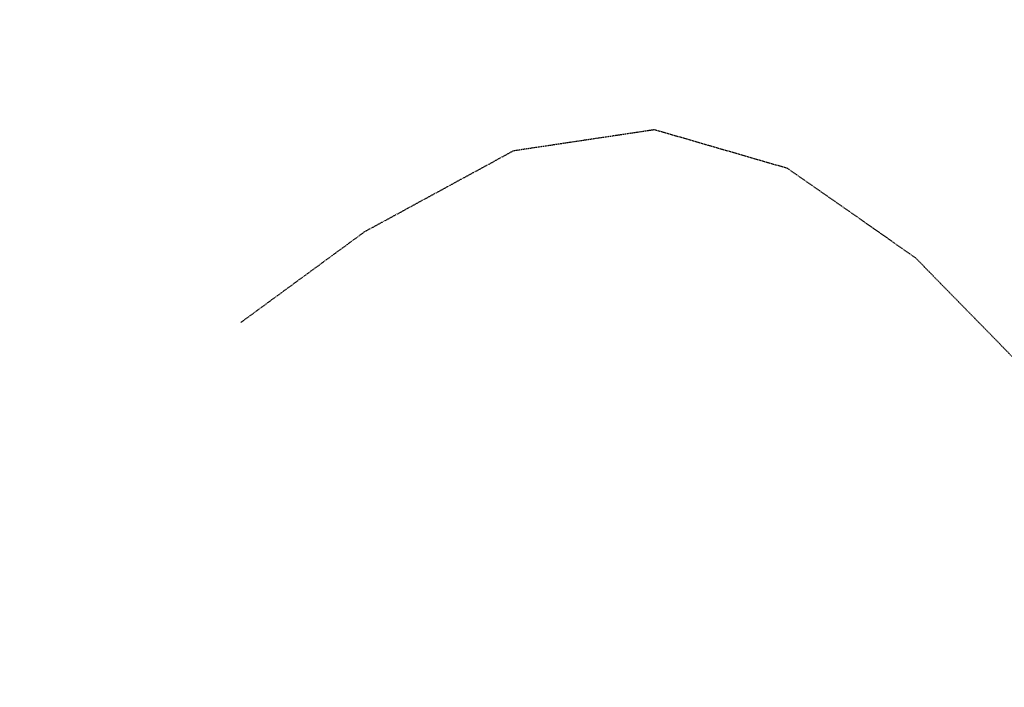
# Model space of a CAD drawing. Header units: feet. Extents: x -2779 to 2255280, y -1593 to 614924.
# Tile 18 of 125: x 2242944 to 2243168, y 595920 to 596072. Entities that reach past the tile are written whole.
import ezdxf
from ezdxf import colors
from ezdxf.entities.mleader import LeaderData, LeaderLine
from ezdxf.math import Vec2, Vec3

# ---------------------------------------------------------------- set-up
doc = ezdxf.new("R2010")
doc.units = ezdxf.units.FT
doc.header["$MEASUREMENT"] = 0
doc.linetypes.add('OhDOT_USTN3', pattern=[0.22, 0.165, -0.055])
doc.layers.add('DT_X_Contour_Minor', color=136, linetype='OhDOT_USTN3')
doc.layers.add('SH_TEXT_DR_Junction_Labels_South System', color=7, linetype='Continuous')
doc.styles.add('Slanted-Normal', font='font31.shx', dxfattribs={"height": 0.14})

# ---------------------------------------------------------------- blocks, each defined once
blk = doc.blocks.new('_Dot')
at = {"color": 0, "linetype": 'ByBlock', "lineweight": -2}
blk.add_line((-0.5, 0), (-1, 0), dxfattribs=at)
at = {"color": 0, "linetype": 'ByBlock', "const_width": 0.5}
blk.add_lwpolyline([(-0.25, 0, 1), (0.25, 0, 1)], format="xyb", close=True, dxfattribs=at)

msp = doc.modelspace()

# ---------------------------------------------------------------- linework, layer by layer
at = {"layer": 'DT_X_Contour_Minor'}
for points in [[(2242994.44, 596002.93), (2243022.57, 596023.53), (2243056.37, 596041.9), (2243088.25, 596046.67), (2243118.38, 596037.93), (2243147.46, 596017.62), (2243161.85, 596002.93)], [(2243161.85, 596002.93), (2243175.99, 595988.48)]]:
    msp.add_lwpolyline(points, dxfattribs=at)

# ---------------------------------------------------------------- next in the draw order: leaders
at = {"layer": 'SH_TEXT_DR_Junction_Labels_South System'}
ml = msp.add_multileader_mtext('Standard', dxfattribs=at)
ml.set_content('205A\\PA=1.00 Ac\\PC=0.42\\PTc=37 MIN.', color=256, style='Slanted-Normal')
ml.set_leader_properties()
ml.set_arrow_properties(name='DOT')
ml.build(insert=Vec2(0, 0))
ml.multileader.update_dxf_attribs({"has_text_frame": 1, "dogleg_length": 0.12, "arrow_head_size": 10, "scale": 50})
ctx = ml.context
ctx.base_point, ctx.scale, ctx.char_height, ctx.arrow_head_size, ctx.landing_gap_size, ctx.plane_origin = Vec3(2245953.8, 596068.46), 50, 6, 10, 2.5, Vec3(2246209.79, 596225.02)
notes = []
notes.append((ctx, [(0, (0, 0, 0), (0, 0), (1, 0), 1, [])]))
ctx.mtext.insert, ctx.mtext.flow_direction = Vec3(2245956.3, 596071.46), 5
ctx.mtext.has_bg_fill, ctx.mtext.bg_color, ctx.mtext.bg_scale_factor, ctx.mtext.bg_transparency, ctx.mtext.use_window_bg_color = 1, -1027028792, 1.5, 0, 1
for ctx, leaders in notes:
    for number, flags, end, landing, length, lines in leaders:
        leader = LeaderData()
        leader.index, (leader.has_last_leader_line, leader.has_dogleg_vector, leader.attachment_direction) = number, flags
        leader.last_leader_point, leader.dogleg_vector, leader.dogleg_length = Vec3(end), Vec3(landing), length
        for number, points, colour, breaks in lines:
            line = LeaderLine()
            line.index, line.vertices, line.color, line.breaks = number, Vec3.list(points), colors.encode_raw_color(colour), breaks
            leader.lines.append(line)
        ctx.leaders.append(leader)

doc.saveas('drawing.dxf')
